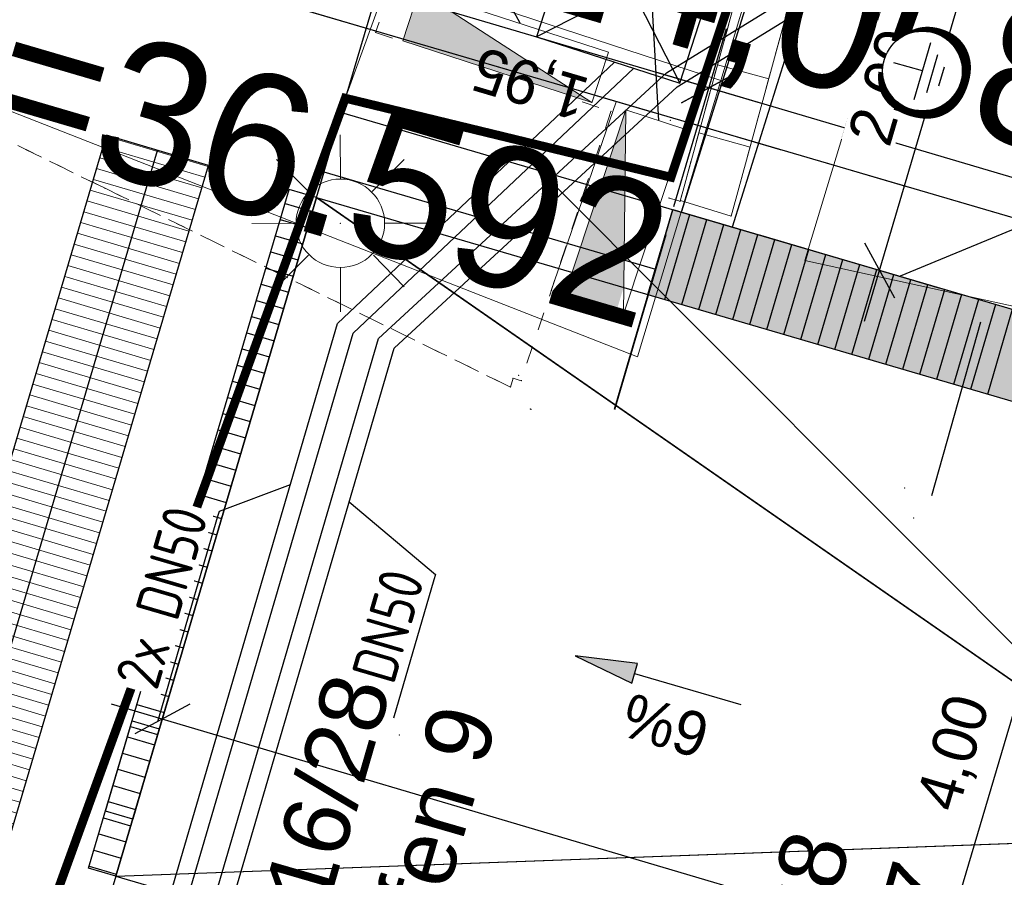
# Model space of a CAD drawing. Header units: millimetres. Extents: x -191 to 81095, y -508122 to 28741.
# Tile 91 of 255: x 5000.93 to 5006.49, y 10032.2 to 10037.05. Entities that reach past the tile are written whole.
import ezdxf
from ezdxf import colors
from ezdxf.entities.mleader import LeaderData, LeaderLine
from ezdxf.enums import TextEntityAlignment as Align
from ezdxf.math import Vec2, Vec3

# ---------------------------------------------------------------- set-up
doc = ezdxf.new("R2010")
doc.units = ezdxf.units.MM
for name, pattern in [('240620_Dorsten Achse$0$STRICHLINIE', [0.75, 0.5, -0.25]), ('AUSGEZOGEN', [2, 1, 1]), ('DASHED', [19.05, 12.7, -6.35]), ('LT00000', [0]), ('Marx-Verm$0$1', [0]), ('Marx-Verm$0$2', [0.16, 0.06, -0.1]), ('Marx-Verm$0$3', [0.26, 0.11, -0.15]), ('SOLID', [0]), ('VE22-087 DB - VST Hervest-Dorsten ALK VA2736$0$1', [0])]:
    doc.linetypes.add(name, pattern=pattern)
doc.layers.get('0').update_dxf_attribs({"color": 251})
for name, color, linetype, lineweight in [('240620_Dorsten Achse$0$EB-62273R-TS-FUSS', 250, '240620_Dorsten Achse$0$STRICHLINIE', 25), ('240620_Dorsten Achse$0$EB-62273R-TS-LIN', 250, 'Continuous', 25), ('240620_Dorsten Achse$0$EB-62273R-TS-TXT-025', 250, 'Continuous', 25), ('B_Unterverteilungen', 252, 'Continuous', 18), ('Marx-Verm$0$BBauwerk-txt', 251, 'Marx-Verm$0$1', 25), ('Marx-Verm$0$L_BBauwerk', 251, 'Marx-Verm$0$1', 18), ('Marx-Verm$0$L_BKanaele', 251, 'Marx-Verm$0$1', 18), ('Marx-Verm$0$L_BStrasse', 251, 'Marx-Verm$0$1', 18), ('Marx-Verm$0$L_BTopogrf', 251, 'Marx-Verm$0$1', 18), ('Marx-Verm$0$S_B-Bstg', 251, 'Marx-Verm$0$1', 18), ('Marx-Verm$0$S_BBauwerk', 251, 'Marx-Verm$0$1', 18), ('Marx-Verm$0$S_BKanaele', 251, 'Marx-Verm$0$1', 18), ('Marx-Verm$0$S_BStrasse', 251, 'Marx-Verm$0$1', 18), ('Marx-Verm$0$S_BTopogrf', 251, 'Marx-Verm$0$1', 18), ('TTK-B-PU', 252, 'Continuous', 35), ('TTK-P-Text unten', 12, 'Continuous', 25), ('TTK-P-Treppe oben', 12, 'Continuous', 25), ('TTK-P-Treppe unten', 12, 'Continuous', 25), ('VE22-087 DB - VST Hervest-Dorsten ALK VA2736$0$AX_Bahnverkehr', 7, 'VE22-087 DB - VST Hervest-Dorsten ALK VA2736$0$1', 18), ('VE22-087 DB - VST Hervest-Dorsten ALK VA2736$0$AX_Flurstueck', 9, 'VE22-087 DB - VST Hervest-Dorsten ALK VA2736$0$1', 18), ('VE22-087 DB - VST Hervest-Dorsten ALK VA2736$0$AX_Gelaendekante', 7, 'VE22-087 DB - VST Hervest-Dorsten ALK VA2736$0$1', 18), ('VE22-087 DB - VST Hervest-Dorsten ALK VA2736$0$AX_Platz', 7, 'VE22-087 DB - VST Hervest-Dorsten ALK VA2736$0$1', 18)]:
    doc.layers.add(name, color=color, linetype=linetype, lineweight=lineweight)
for name, color, linetype, true_color in [('B.E.P. - KTB Neubau', 1, 'Continuous', 0xff0000), ('B.E.P. 50 Hz', 1, 'Continuous', 0xff0000), ('B.E.P. KTB', 1, 'DASHED', 0xff0000)]:
    doc.layers.add(name, color=color, linetype=linetype, true_color=true_color)
for name, color, linetype in [('TTK-DB-Grenze', 110, 'AUSGEZOGEN'), ('TTK-P-Blindenleitsystem unten', 42, 'Continuous'), ('TTK-P-Böschung', 140, 'Continuous'), ('TTK-P-Entwässerungsrinne', 162, 'Continuous'), ('TTK-P-Planung', 12, 'Continuous'), ('TTK-P-PU', 12, 'Continuous'), ('XREF ALK Kataster', 251, 'Continuous'), ('XREF Nachvermessung', 7, 'Continuous'), ('XYYY_44510---_Verteiler AVT', 10, 'Continuous'), ('XYYY_44600---_Erdungsanlagen', 10, 'Continuous')]:
    doc.layers.add(name, color=color, linetype=linetype)
doc.styles.add('240620_Dorsten Achse$0$PROVI', font='PROVI.SHX')
doc.styles.add('AKG DIN 6776', font='AKG_DIN67.TTF')
doc.styles.add('AKGDIN6776', font='AKG_DIN67.TTF', dxfattribs={"height": 2.5})
doc.styles.add('ISOCP', font='ISOCP.SHX', dxfattribs={"width": 0.9})
doc.styles.add('Marx-Verm$0$Standard', font='arial.ttf')
doc.dimstyles.new('TTK', dxfattribs={"dimtxt": 2.5, "dimasz": 2.5, "dimexe": 3.5, "dimexo": 0.1, "dimgap": 1, "dimtad": 1, "dimzin": 0, "dimtxsty": 'AKG DIN 6776', "dimblk": 'OBLIQUE', "dimcen": -0.09, "dimdle": 3, "dimclrd": 256, "dimclre": 256, "dimclrt": 256, "dimadec": 3, "dimazin": 0, "dimtfac": 1, "dimtofl": 0, "dimtmove": 0, "dimatfit": 3, "dimldrblk": 'OBLIQUE', "dimfxl": 7, "dimfxlon": 1, "dimtolj": 1, "dimtzin": 0, "dimlwd": -1, "dimlwe": -1, "dimarcsym": 0})

# ---------------------------------------------------------------- blocks, each defined once
blk = doc.blocks.new('VE22-087 DB - VST Hervest-Dorsten ALK VA2736')
at = {"layer": 'VE22-087 DB - VST Hervest-Dorsten ALK VA2736$0$AX_Bahnverkehr', "color": 253, "linetype": 'VE22-087 DB - VST Hervest-Dorsten ALK VA2736$0$1', "lineweight": 13, "ltscale": 0.5, "true_color": 0x999999}
blk.add_polyline3d([(5021.5918, 10020.3833, 0), (5025.6313, 10034.4721, 0), (5028.9209, 10045.9456, 0), (5023.5924, 10046.0009, 0), (5019.8293, 10046.0395, 0), (5014.5469, 10046.0941, 0), (5014.0544, 10046.0994, 0), (5013.1337, 10045.9648, 0), (5013.1033, 10045.8689, 0), (5009.6528, 10045.0998, 0), (5008.7208, 10044.6827, 0), (5007.8814, 10044.1411, 0), (5007.1672, 10043.4469, 0), (5006.6477, 10042.5531, 0), (5004.886, 10036.705, 0), (5003.021, 10037.3146, 0), (5002.5052, 10035.8915, 0), (5000.9372, 10031.5697, 0), (4996.6817, 10033.2005, 0), (4996.0058, 10031.812, 0), (5001.6397, 10029.6191, 0), (5002.0924, 10031.1905, 0), (5007.0846, 10029.551, 0)], dxfattribs=at)
at = {"layer": 'VE22-087 DB - VST Hervest-Dorsten ALK VA2736$0$AX_Flurstueck', "linetype": 'VE22-087 DB - VST Hervest-Dorsten ALK VA2736$0$1', "lineweight": 13, "ltscale": 0.5}
for points in [[(5028.9209, 10045.9456, 0), (5023.5924, 10046.0009, 0), (5019.8293, 10046.0395, 0), (5014.5469, 10046.0941, 0), (5014.0544, 10046.0994, 0), (5013.1337, 10045.9648, 0), (5013.1033, 10045.8689, 0), (5009.6528, 10045.0998, 0), (5008.7208, 10044.6827, 0), (5007.8814, 10044.1411, 0), (5007.1672, 10043.4469, 0), (5006.6477, 10042.5531, 0), (5004.886, 10036.705, 0), (5004.415, 10035.1421, 0), (5002.5052, 10035.8915, 0), (5000.9372, 10031.5697, 0), (4996.6817, 10033.2005, 0), (4996.0058, 10031.812, 0), (5001.6397, 10029.6191, 0), (4996.9839, 10014.4106, 0), (4995.4133, 10009.2822, 0), (4990.7172, 9993.9406, 0)], [(5003.7545, 10036.3044, 0), (5006.8471, 10033.2045, 0)]]:
    blk.add_polyline3d(points, dxfattribs=at)
for points in [[(5013.1337, 10045.9648, 0), (4986.6126, 10042.1272, 0), (5002.5052, 10035.8915, 0), (5003.021, 10037.3146, 0), (5004.886, 10036.705, 0), (5006.6477, 10042.5531, 0), (5007.1672, 10043.4469, 0), (5007.8814, 10044.1411, 0), (5008.7208, 10044.6827, 0), (5009.6528, 10045.0998, 0), (5013.1033, 10045.8689, 0)], [(4986.6126, 10042.1272, 0), (4980.487, 10041.2318, 0), (4985.2508, 10035.9981, 0), (4996.0058, 10031.812, 0), (4996.6817, 10033.2005, 0), (5000.9372, 10031.5697, 0), (5002.5052, 10035.8915, 0)], [(5003.021, 10037.3146, 0), (5002.5052, 10035.8915, 0), (5004.415, 10035.1421, 0), (5004.886, 10036.705, 0)]]:
    blk.add_polyline3d(points, close=True, dxfattribs=at)
at = {"layer": 'VE22-087 DB - VST Hervest-Dorsten ALK VA2736$0$AX_Gelaendekante', "color": 18, "linetype": 'VE22-087 DB - VST Hervest-Dorsten ALK VA2736$0$1', "lineweight": 13, "ltscale": 0.5, "true_color": 0x520000}
for points in [[(5013.6677, 10045.1081, 0), (5010.1144, 10044.3662, 0), (5008.5866, 10043.7855, 0), (5007.4769, 10042.6721, 0), (5005.3605, 10035.6866, 0)], [(5005.3605, 10035.6866, 0), (5010.6817, 10034.5205, 0)]]:
    blk.add_polyline3d(points, dxfattribs=at)
at = {"layer": 'VE22-087 DB - VST Hervest-Dorsten ALK VA2736$0$AX_Platz', "color": 254, "linetype": 'VE22-087 DB - VST Hervest-Dorsten ALK VA2736$0$1', "lineweight": 13, "ltscale": 0.5, "true_color": 0xd9ffd9}
blk.add_polyline3d([(4954.1549, 10047.532, 0), (4954.1511, 10046.6214, 0), (4954.1411, 10044.531, 0), (4957.887, 10044.4658, 0), (4977.8231, 10044.1335, 0), (4980.487, 10041.2318, 0), (4985.2508, 10035.9981, 0), (4996.0058, 10031.812, 0), (4996.6817, 10033.2005, 0), (5000.9372, 10031.5697, 0), (5002.5052, 10035.8915, 0), (5003.021, 10037.3146, 0), (5004.886, 10036.705, 0), (5006.6477, 10042.5531, 0), (5007.1672, 10043.4469, 0), (5007.8814, 10044.1411, 0), (5008.7208, 10044.6827, 0), (5009.6528, 10045.0998, 0), (5013.1033, 10045.8689, 0), (5013.1337, 10045.9648, 0), (5015.0418, 10052.1621, 0)], dxfattribs=at)
blk = doc.blocks.new('_OBLIQUE')
at = {"color": 0, "linetype": 'ByBlock'}
blk.add_line((-0.5, -0.5), (0.5, 0.5), dxfattribs=at)
blk = doc.blocks.new('*D1314')
at = {"layer": 'DEFPOINTS', "color": 0}
for p in [(5001.472, 10032.2218), (5000.6392, 10029.407), (5007.2217, 10028.2894)]:
    blk.add_point(p, dxfattribs=at)
at = {"layer": 'TTK-P-Treppe oben'}
for p, q in [((5000.8378, 10030.0782), (5000.5399, 10029.0714)), ((5007.2836, 10027.4412), (5000.3515, 10029.4921)), ((5007.1945, 10028.1975), (5006.8966, 10027.1907))]:
    blk.add_line(p, q, dxfattribs=at)
at = {"layer": 'TTK-P-Treppe oben', "xscale": 0.25, "yscale": 0.25, "zscale": 0.25}
for p, rotation in [((5000.6392, 10029.407), 163.5187373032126), ((5006.9959, 10027.5263), 343.5187373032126)]:
    blk.add_blockref('_OBLIQUE', p, dxfattribs=dict(at, rotation=rotation))
at = {"layer": 'TTK-P-Treppe oben', "insert": (5003.7484, 10028.233), "char_height": 0.25, "attachment_point": 5, "rotation": 163.5187, "style": 'AKG DIN 6776'}
blk.add_mtext('\\A1;6,63', dxfattribs=at)
blk = doc.blocks.new('*D1313')
at = {"layer": 'DEFPOINTS', "color": 0}
for p in [(5004.8185, 10036.6633), (5004.6147, 10035.9746), (5009.1129, 10034.7357)]:
    blk.add_point(p, dxfattribs=at)
at = {"layer": 'TTK-P-Treppe oben'}
for p, q in [((5004.6199, 10035.9921), (5004.9178, 10036.9989)), ((5009.5793, 10035.2548), (5004.5308, 10036.7484)), ((5009.1157, 10034.7453), (5009.391, 10035.6755))]:
    blk.add_line(p, q, dxfattribs=at)
at = {"layer": 'TTK-P-Treppe oben', "xscale": 0.25, "yscale": 0.25, "zscale": 0.25}
for p, rotation in [((5004.8185, 10036.6633), 163.5187373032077), ((5009.2917, 10035.3399), 343.5187373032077)]:
    blk.add_blockref('_OBLIQUE', p, dxfattribs=dict(at, rotation=rotation))
at = {"layer": 'TTK-P-Treppe oben', "insert": (5006.9859, 10035.7679), "char_height": 0.25, "attachment_point": 5, "rotation": 163.5187, "style": 'AKG DIN 6776'}
blk.add_mtext('\\A1;4,66', dxfattribs=at)
blk = doc.blocks.new('*D1312')
at = {"layer": 'DEFPOINTS', "color": 0}
for p in [(5004.8192, 10036.6631), (5002.6438, 10036.1879), (5004.5161, 10035.6388)]:
    blk.add_point(p, dxfattribs=at)
at = {"layer": 'TTK-P-Treppe oben'}
for p, q in [((5002.7496, 10036.5454), (5003.0474, 10037.5523)), ((5002.6605, 10037.3018), (5005.1069, 10036.578)), ((5004.6206, 10035.9919), (5004.9185, 10036.9987))]:
    blk.add_line(p, q, dxfattribs=at)
at = {"layer": 'TTK-P-Treppe oben', "xscale": 0.25, "yscale": 0.25, "zscale": 0.25}
for p, rotation in [((5002.9481, 10037.2167), 163.5187373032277), ((5004.8192, 10036.6631), 343.5187373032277)]:
    blk.add_blockref('_OBLIQUE', p, dxfattribs=dict(at, rotation=rotation))
at = {"layer": 'TTK-P-Treppe oben', "insert": (5003.8145, 10036.7061), "char_height": 0.25, "attachment_point": 5, "rotation": 163.5187, "style": 'AKG DIN 6776'}
blk.add_mtext('\\A1;1,95', dxfattribs=at)
blk = doc.blocks.new('*D1307')
at = {"layer": 'DEFPOINTS', "color": 0}
for p in [(5007.0171, 10034.75), (5007.3914, 10034.6393), (5006.2662, 10030.8022)]:
    blk.add_point(p, dxfattribs=at)
at = {"layer": 'TTK-P-Treppe oben'}
for p, q in [((5005.7975, 10030.628), (5007.1022, 10035.0377)), ((5007.3819, 10034.6421), (5006.6815, 10034.8493)), ((5006.2566, 10030.805), (5005.547, 10031.015))]:
    blk.add_line(p, q, dxfattribs=at)
at = {"layer": 'TTK-P-Treppe oben', "xscale": 0.25, "yscale": 0.25, "zscale": 0.25}
for p, rotation in [((5007.0171, 10034.75), 73.51873730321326), ((5005.8827, 10030.9157), 253.5187373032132)]:
    blk.add_blockref('_OBLIQUE', p, dxfattribs=dict(at, rotation=rotation))
at = {"layer": 'TTK-P-Treppe oben', "insert": (5006.2161, 10032.902), "char_height": 0.25, "attachment_point": 5, "rotation": 73.5187, "style": 'AKG DIN 6776'}
blk.add_mtext('\\A1;4,00', dxfattribs=at)
blk = doc.blocks.new('*D1304')
at = {"layer": 'DEFPOINTS', "color": 0}
for p in [(5005.5508, 10037.7885), (5006.3498, 10037.5521), (5004.9509, 10035.8772)]:
    blk.add_point(p, dxfattribs=at)
at = {"layer": 'TTK-P-Treppe oben'}
for p, q in [((5005.6965, 10035.3437), (5006.4349, 10037.8397)), ((5005.6786, 10037.7506), (5006.6855, 10037.4528)), ((5005.1104, 10035.83), (5006.1172, 10035.5321))]:
    blk.add_line(p, q, dxfattribs=at)
at = {"layer": 'TTK-P-Treppe oben', "xscale": 0.25, "yscale": 0.25, "zscale": 0.25}
for p, rotation in [((5006.3498, 10037.5521), 73.51873730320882), ((5005.7816, 10035.6314), 253.5187373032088)]:
    blk.add_blockref('_OBLIQUE', p, dxfattribs=dict(at, rotation=rotation))
at = {"layer": 'TTK-P-Treppe oben', "insert": (5005.8319, 10036.6609), "char_height": 0.25, "attachment_point": 5, "rotation": 73.5187, "style": 'AKG DIN 6776', "bg_fill": 3, "box_fill_scale": 1.1, "bg_fill_color": 256, "bg_fill_true_color": 13158600, "bg_fill_transparency": 0}
blk.add_mtext('\\A1;2,00', dxfattribs=at)
blk = doc.blocks.new('*D1284')
at = {"layer": 'DEFPOINTS', "color": 0}
for p in [(5001.4683, 10032.2093), (5007.4849, 10031.3941), (5007.2263, 10030.52)]:
    blk.add_point(p, dxfattribs=at)
at = {"layer": 'TTK-P-Treppe unten'}
for p, q in [((5001.5322, 10032.4253), (5001.8301, 10033.4321)), ((5001.4431, 10033.1816), (5007.7726, 10031.309)), ((5007.2863, 10030.7229), (5007.5842, 10031.7298))]:
    blk.add_line(p, q, dxfattribs=at)
at = {"layer": 'TTK-P-Treppe unten', "xscale": 0.25, "yscale": 0.25, "zscale": 0.25}
for p, rotation in [((5001.7308, 10033.0965), 163.5187373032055), ((5007.4849, 10031.3941), 343.5187373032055)]:
    blk.add_blockref('_OBLIQUE', p, dxfattribs=dict(at, rotation=rotation))
at = {"layer": 'TTK-P-Treppe unten', "insert": (5004.7618, 10031.9457), "char_height": 0.25, "attachment_point": 5, "rotation": 163.5187, "style": 'AKG DIN 6776', "bg_fill": 3, "box_fill_scale": 1.1, "bg_fill_color": 256, "bg_fill_true_color": 13158600, "bg_fill_transparency": 0}
blk.add_mtext('\\A1;6,00', dxfattribs=at)
blk = doc.blocks.new('Pfeil1')
h = blk.add_hatch(color=256)
h.dxf.hatch_style = 1
h.paths.add_polyline_path([(0, 0), (-0.7, 0.115), (-0.7, -0.118)])
blk.add_lwpolyline([(0, 0), (-0.7, 0.115), (-0.7, -0.118)], close=True)
blk.add_lwpolyline([(-0.7, -0.001), (-1.95, -0.001)])
blk = doc.blocks.new('Pfeil')
blk.add_blockref('Pfeil1', (1.95, 0.001))
blk = doc.blocks.new('Marx-Verm$0$1')
at = {"color": 0}
blk.add_circle((0, 0), 0.5, dxfattribs=at)
blk.add_point((0, 0), dxfattribs=at)
blk = doc.blocks.new('Marx-Verm$0$103')
at = {"color": 0, "linetype": 'Marx-Verm$0$1', "ltscale": 0.2, "flags": 128}
for points in [[(0, 0.25), (0, 0.5)], [(-0.18, 0.18), (-0.36, 0.36)], [(0.18, 0.18), (0.36, 0.36)], [(-0.25, 0), (-0.5, 0)], [(0.25, 0), (0.5, 0)], [(-0.18, -0.18), (-0.36, -0.36)], [(0.188, -0.18), (0.36, -0.36)], [(0, -0.25), (0, -0.5)]]:
    blk.add_lwpolyline(points, dxfattribs=at)
at = {"color": 0, "xscale": 0.5, "yscale": 0.5, "zscale": 0.5}
blk.add_blockref('Marx-Verm$0$1', (0, 0), dxfattribs=at)
blk = doc.blocks.new('Marx-Verm$0$99')
at = {"color": 0}
blk.add_point((0, 0), dxfattribs=at)
blk = doc.blocks.new('Marx-Verm')
at = {"layer": 'Marx-Verm$0$L_BBauwerk', "ltscale": 0.2}
blk.add_line((2567428.7411, 5726890.865, 32.4803), (2567428.7419, 5726890.8647, 30.9382), dxfattribs=at)
at = {"layer": 'Marx-Verm$0$L_BKanaele', "ltscale": 0.2}
for p, q in [((2567428.0839, 5726890.3329, 30.9301), (2567428.4372, 5726891.4049, 30.9301)), ((2567428.4372, 5726891.4049, 30.9301), (2567428.4369, 5726891.4055, 32.3103)), ((2567428.7428, 5726891.3041, 30.9301), (2567428.7434, 5726891.3044, 32.3103)), ((2567428.0839, 5726890.3329, 30.9301), (2567428.0833, 5726890.3326, 32.3103))]:
    blk.add_line(p, q, dxfattribs=at)
at = {"layer": 'Marx-Verm$0$L_BStrasse', "linetype": 'Marx-Verm$0$3', "ltscale": 0.2}
for p, q in [((2567428.0216, 5726894.4779, 30.8691), (2567427.0724, 5726891.7786, 30.9301)), ((2567423.2529, 5726891.9715, 30.8774), (2567425.5562, 5726890.8783, 30.8796)), ((2567427.0724, 5726891.7786, 30.9301), (2567427.1701, 5726891.7477, 30.9301)), ((2567425.5562, 5726890.8783, 30.8796), (2567424.0615, 5726891.5877, 30.8796)), ((2567428.2446, 5726891.4023, 30.9301), (2567428.4078, 5726891.3493, 30.9301)), ((2567428.4078, 5726891.3493, 30.9301), (2567427.9202, 5726889.8215, 30.9458)), ((2567427.8595, 5726889.7851, 30.9457), (2567425.5562, 5726890.8783, 30.8796)), ((2567425.5562, 5726890.8783, 30.8796), (2567427.8595, 5726889.7851, 30.9457)), ((2567427.8747, 5726889.8346, 30.9458), (2567427.8595, 5726889.7851, 30.9457)), ((2567427.9202, 5726889.8215, 30.9458), (2567427.8747, 5726889.8346, 30.9458))]:
    blk.add_line(p, q, dxfattribs=at)
at = {"layer": 'Marx-Verm$0$L_BTopogrf', "linetype": 'Marx-Verm$0$1', "ltscale": 0.2}
for p, q in [((2567429.4687, 5726893.4002, 31.0553), (2567428.805, 5726890.8471, 30.9395)), ((2567428.805, 5726890.8471, 30.9395), (2567428.7419, 5726890.8647, 30.9382))]:
    blk.add_line(p, q, dxfattribs=at)
at = {"layer": 'Marx-Verm$0$L_BTopogrf', "linetype": 'Marx-Verm$0$2', "ltscale": 0.2}
for p, q in [((2567429.4687, 5726893.4002, 32.5569), (2567428.805, 5726890.8471, 32.5569)), ((2567429.759, 5726893.3247, 32.557), (2567429.0941, 5726890.7667, 32.5569))]:
    blk.add_line(p, q, dxfattribs=at)
at = {"layer": 'Marx-Verm$0$L_BTopogrf', "ltscale": 0.2}
for p, q in [((2567429.0941, 5726890.7667, 32.5569), (2567429.759, 5726893.3247, 32.557)), ((2567429.2966, 5726891.5459, 32.5569), (2567429.0062, 5726891.6214, 32.5569)), ((2567428.9058, 5726891.2348, 32.5569), (2567429.1958, 5726891.1581, 32.5569)), ((2567429.0941, 5726890.7667, 32.5569), (2567428.8062, 5726890.8519, 32.5569))]:
    blk.add_line(p, q, dxfattribs=at)
at = {"layer": 'Marx-Verm$0$S_B-Bstg'}
for p, xscale, yscale, zscale, rotation in [((2567427.9062, 5726889.8526, 30.96), 0.2, 0.2, 0.2, 0.7647503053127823), ((2567427.9736, 5726889.6617, 31.9274), 0.2, 0.2, 0.2, 0.7647502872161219), ((2567427.9774, 5726889.6607, 31.13), 0.2, 0.2, 0.2, 0.7647502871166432), ((2567430.0938, 5726889.2444, 32.445), 0.2000000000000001, 0.2000000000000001, 0.2000000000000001, 0.7647502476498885), ((2567430.1477, 5726889.0744, 33.2772), 0.2, 0.2, 0.2, 0.7647502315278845)]:
    blk.add_blockref('Marx-Verm$0$99', p, dxfattribs=dict(at, xscale=xscale, yscale=yscale, zscale=zscale, rotation=rotation))
at = {"layer": 'Marx-Verm$0$S_BBauwerk', "xscale": 0.2, "yscale": 0.2, "zscale": 0.2, "rotation": 0.7647504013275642}
blk.add_blockref('Marx-Verm$0$99', (2567428.7411, 5726890.865, 32.4803), dxfattribs=at)
at = {"layer": 'Marx-Verm$0$S_BKanaele'}
for p, xscale, yscale, zscale, rotation in [((2567428.4369, 5726891.4055, 32.3103), 0.2, 0.2, 0.2, 0.7647504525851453), ((2567428.4372, 5726891.4049, 30.9301), 0.2, 0.2, 0.2, 0.7647504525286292), ((2567428.7428, 5726891.3041, 30.9301), 0.1999999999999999, 0.1999999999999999, 0.1999999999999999, 0.7647504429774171), ((2567428.7434, 5726891.3044, 32.3103), 0.2, 0.2, 0.2, 0.7647504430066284), ((2567428.0833, 5726890.3326, 32.3103), 0.1999999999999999, 0.1999999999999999, 0.1999999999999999, 0.7647503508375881), ((2567428.0839, 5726890.3329, 30.9301), 0.2, 0.2, 0.2, 0.7647503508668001)]:
    blk.add_blockref('Marx-Verm$0$99', p, dxfattribs=dict(at, xscale=xscale, yscale=yscale, zscale=zscale, rotation=rotation))
at = {"layer": 'Marx-Verm$0$S_BStrasse'}
for p, xscale, yscale, zscale, rotation in [((2567427.0724, 5726891.7786, 30.9301), 0.2, 0.2, 0.2, 0.7647504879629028), ((2567428.4078, 5726891.3493, 30.9301), 0.2000000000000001, 0.2000000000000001, 0.2000000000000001, 0.7647504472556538), ((2567425.5562, 5726890.8783, 30.8796), 0.2, 0.2, 0.2, 0.764750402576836), ((2567427.8747, 5726889.8346, 30.9458), 0.2, 0.2, 0.2, 0.7647503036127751), ((2567427.9202, 5726889.8215, 30.9458), 0.2, 0.2, 0.2, 0.7647503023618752), ((2567427.8595, 5726889.7851, 30.9457), 0.2, 0.2, 0.2, 0.7647502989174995), ((2567427.2575, 5726887.8113, 30.9458), 0.2, 0.2, 0.2, 0.7647501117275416)]:
    blk.add_blockref('Marx-Verm$0$99', p, dxfattribs=dict(at, xscale=xscale, yscale=yscale, zscale=zscale, rotation=rotation))
at = {"layer": 'Marx-Verm$0$S_BStrasse', "rotation": 0.7647503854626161}
blk.add_blockref('Marx-Verm$0$103', (2567426.8876, 5726890.6978, 30.887), dxfattribs=at)
at = {"layer": 'Marx-Verm$0$S_BTopogrf'}
for p, xscale, yscale, zscale, rotation in [((2567428.7419, 5726890.8647, 30.9382), 0.2000000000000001, 0.2000000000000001, 0.2000000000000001, 0.7647504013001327), ((2567428.805, 5726890.8471, 30.9395), 0.2, 0.2, 0.2, 0.7647503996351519), ((2567428.805, 5726890.8471, 32.5569), 0.2, 0.2, 0.2, 0.7647503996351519), ((2567429.0941, 5726890.7667, 32.5569), 0.2, 0.2, 0.2, 0.7647503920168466)]:
    blk.add_blockref('Marx-Verm$0$99', p, dxfattribs=dict(at, xscale=xscale, yscale=yscale, zscale=zscale, rotation=rotation))
at = {"layer": 'Marx-Verm$0$BBauwerk-txt', "char_height": 0.375, "attachment_point": 1, "rotation": 74.5699, "style": 'Marx-Verm$0$Standard'}
for s, insert in [('\\pxqr;Treppe 16/28\\PStufen 9', (2567426.0204, 5726885.1731, 32.45)), ('\\pxqr;Treppe 16/28\\PStufen 7', (2567428.6291, 5726884.3215, 33.5))]:
    blk.add_mtext(s, dxfattribs=dict(at, insert=insert))
blk = doc.blocks.new('Tiefenerder')
blk.add_wipeout([(0, 1.875), (-0.235, 1.86), (-0.466, 1.816), (-0.69, 1.743), (-0.903, 1.643), (-1.102, 1.517), (-1.284, 1.367), (-1.445, 1.195), (-1.583, 1.005), (-1.697, 0.798), (-1.783, 0.579), (-1.842, 0.351), (-1.871, 0.118), (-1.871, -0.118), (-1.842, -0.351), (-1.783, -0.579), (-1.697, -0.798), (-1.583, -1.005), (-1.445, -1.195), (-1.284, -1.367), (-1.102, -1.517), (-0.903, -1.643), (-0.69, -1.743), (-0.466, -1.816), (-0.235, -1.86), (0, -1.875), (0.235, -1.86), (0.466, -1.816), (0.69, -1.743), (0.903, -1.643), (1.102, -1.517), (1.284, -1.367), (1.445, -1.195), (1.583, -1.005), (1.697, -0.798), (1.783, -0.579), (1.842, -0.351), (1.871, -0.118), (1.871, 0.118), (1.842, 0.351), (1.783, 0.579), (1.697, 0.798), (1.583, 1.005), (1.445, 1.195), (1.284, 1.367), (1.102, 1.517), (0.903, 1.643), (0.69, 1.743), (0.466, 1.816), (0.235, 1.86)])
for p, q in [((0, 0), (0, 1.396)), ((-1.396, 0), (1.396, 0)), ((0.931, -0.465), (-0.931, -0.465)), ((0.465, -0.931), (-0.465, -0.931))]:
    blk.add_line(p, q)
blk.add_circle((0, 0), 1.875)
blk = doc.blocks.new('_None')
blk = doc.blocks.new('pvi_ltg_quadrat')
at = {"color": 0, "linetype": 'ByBlock', "lineweight": -2}
blk.add_lwpolyline([(-0.5, -0.5), (0.5, -0.5), (0.5, 0.5), (-0.5, 0.5)], close=True, dxfattribs=at)

msp = doc.modelspace()

# ---------------------------------------------------------------- hatches: boundary and pattern name
at = {"layer": 'TTK-P-PU'}
h = msp.add_hatch(dxfattribs=at)
h.set_pattern_fill('ANSI33', color=251, scale=0.04)
h.set_pattern_definition([(118.5187373, (18223.8368, 12392.8369), (-0.2231798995, -0.1212713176), []), (118.5187373, (18223.88775, 12393.00914), (-0.2231798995, -0.1212713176), [0.127, -0.0635])])
h.paths.add_polyline_path([(5009.2671, 10034.0891), (5009.4082, 10034.5702), (5004.6158, 10035.9744), (5004.474, 10035.495)])
h.paths.add_polyline_path([(5016.7256, 10026.6702), (5016.2451, 10026.8112), (5012.3784, 10013.6351), (5012.8595, 10013.4895)])
h.paths.add_polyline_path([(5016.2507, 10026.8304), (5016.7312, 10026.6894), (5018.2792, 10031.9669), (5019.4896, 10036.0929), (5016.6139, 10036.937), (5015.4005, 10032.8141), (5009.4274, 10034.5646), (5009.2863, 10034.0835), (5015.5467, 10032.2475), (5016.8142, 10036.5656), (5018.9251, 10035.9459), (5017.6577, 10031.6281), (5017.6066, 10031.4506)])

# ---------------------------------------------------------------- linework, layer by layer
at = {"layer": 'TTK-P-Treppe oben', "color": 251}
msp.add_line((5002.6016, 10036.0439), (5001.4683, 10032.2093), dxfattribs=at)

# ---------------------------------------------------------------- next in the draw order: block references
at = {"layer": 'XREF ALK Kataster', "color": 251}
msp.add_blockref('VE22-087 DB - VST Hervest-Dorsten ALK VA2736', (0, 0), dxfattribs=at)

# ---------------------------------------------------------------- next in the draw order: hatches: boundary and pattern name
at = {"layer": 'B_Unterverteilungen', "linetype": 'LT00000', "lineweight": 5, "ltscale": 2, "transparency": 16777216}
for points in [[(5003.1819, 10037.213), (5003.089, 10036.9277), (5004.1349, 10036.5874), (5004.1369, 10036.5935)], [(5004.3499, 10036.5393), (5004.0041, 10035.4951), (5004.2951, 10035.3987), (5004.3382, 10035.5399)]]:
    msp.add_hatch(color=4, dxfattribs=at).paths.add_polyline_path(points)

# ---------------------------------------------------------------- next in the draw order: linework, layer by layer
at = {"layer": 'B.E.P. - KTB Neubau', "color": 6}
msp.add_lwpolyline([(5004.1066, 10037.7602), (5004.6539, 10036.69), (5004.9154, 10037.4987), (5003.8451, 10036.9515)], dxfattribs=at)
at = {"layer": 'B.E.P. 50 Hz', "color": 4}
for p, q in [((5003.7526, 10037.0275), (5002.6307, 10039.1214)), ((5004.5355, 10036.4785), (5004.4129, 10038.5941))]:
    msp.add_line(p, q, dxfattribs=at)
at = {"layer": 'B.E.P. KTB', "color": 4, "ltscale": 0.3}
for p, q in [((5002.9528, 10035.246), (5004.5779, 10036.7479)), ((5003.041, 10035.1913), (5004.6386, 10036.6678))]:
    msp.add_line(p, q, dxfattribs=at)
at = {"layer": 'B_Unterverteilungen', "color": 4, "linetype": 'LT00000', "lineweight": 5, "ltscale": 2}
for points in [[(5004.1575, 10036.5788), (5004.2503, 10036.8641), (5003.1819, 10037.213), (5003.089, 10036.9277), (5004.1578, 10036.5799), (5003.1819, 10037.213)], [(5004.6822, 10036.4293), (5004.3499, 10036.5393), (5004.0041, 10035.4951), (5004.3364, 10035.385), (5004.6822, 10036.4293)], [(5004.3364, 10035.385), (5004.3499, 10036.5393)]]:
    msp.add_lwpolyline(points, dxfattribs=at)
at = {"layer": 'TTK-B-PU', "color": 251}
msp.add_line((5004.2844, 10034.8462), (5004.5742, 10035.8347), dxfattribs=at)
at = {"layer": 'TTK-P-Blindenleitsystem unten', "color": 251}
msp.add_line((5001.9915, 10036.2246), (5001.4161, 10036.3948), dxfattribs=at)
at = {"layer": 'TTK-P-Böschung', "color": 251}
msp.add_line((5009.3489, 10037.0327), (5005.8988, 10035.5984), dxfattribs=at)
at = {"layer": 'TTK-P-Entwässerungsrinne', "color": 251}
msp.add_line((5002.6016, 10036.0439), (5002.4481, 10036.0893), dxfattribs=at)
at = {"layer": 'TTK-P-Planung', "color": 251}
for p, q in [((5004.6627, 10035.9605), (5005.2646, 10037.8783)), ((5004.9509, 10035.8772), (5005.5508, 10037.7885))]:
    msp.add_line(p, q, dxfattribs=at)
at = {"layer": 'TTK-P-PU', "color": 251}
for p, q in [((5002.6016, 10036.0439), (5002.7434, 10036.5234)), ((5001.4683, 10032.2093), (5001.3264, 10031.7298)), ((5001.4683, 10032.2093), (5014.4215, 10028.409))]:
    msp.add_line(p, q, dxfattribs=at)
msp.add_lwpolyline([(5004.4745, 10035.4947), (5004.6152, 10035.9744)], dxfattribs=at)
at = {"layer": 'TTK-P-Treppe oben', "color": 251}
for p, q in [((5002.6016, 10036.0439), (5002.6449, 10036.1875)), ((5002.6438, 10036.1879), (5004.5163, 10035.6388)), ((5002.6016, 10036.0439), (5008.9505, 10034.1821)), ((5002.6027, 10036.0436), (5007.7874, 10032.4396)), ((5004.474, 10035.4948), (5004.6147, 10035.9746)), ((5004.57, 10035.4667), (5004.7107, 10035.9464)), ((5004.6147, 10035.9746), (5009.0912, 10034.6618)), ((5004.666, 10035.4385), (5004.8067, 10035.9183)), ((5004.7619, 10035.4104), (5004.9026, 10035.8902)), ((5004.8579, 10035.3823), (5004.9986, 10035.862)), ((5004.9538, 10035.3541), (5005.0945, 10035.8339)), ((5005.0498, 10035.326), (5005.1905, 10035.8057)), ((5005.1457, 10035.2978), (5005.2865, 10035.7776)), ((5005.2417, 10035.2697), (5005.3824, 10035.7495)), ((5005.3377, 10035.2415), (5005.4784, 10035.7213)), ((5005.4336, 10035.2134), (5005.5743, 10035.6932)), ((5005.5296, 10035.1853), (5005.6703, 10035.665)), ((5005.6255, 10035.1571), (5005.7662, 10035.6369)), ((5005.7215, 10035.129), (5005.8622, 10035.6087)), ((5005.8175, 10035.1008), (5005.9582, 10035.5806)), ((5005.9134, 10035.0727), (5006.0541, 10035.5525)), ((5006.0094, 10035.0445), (5006.1501, 10035.5243)), ((5006.1053, 10035.0164), (5006.246, 10035.4962)), ((5006.2013, 10034.9883), (5006.342, 10035.468)), ((5006.2972, 10034.9601), (5006.438, 10035.4399)), ((5006.3932, 10034.932), (5006.5339, 10035.4117)), ((5001.4683, 10032.2093), (5007.7874, 10032.4396)), ((5001.4683, 10032.2093), (5001.3264, 10031.7298)), ((5001.4683, 10032.2093), (5007.8246, 10030.3444))]:
    msp.add_line(p, q, dxfattribs=at)

# ---------------------------------------------------------------- next in the draw order: block references
at = {"layer": 'B.E.P. - KTB Neubau', "color": 6, "xscale": 0.8499999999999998, "yscale": 0.8499999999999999, "rotation": 72.08352803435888}
msp.add_blockref('pvi_ltg_quadrat', (5004.3803, 10037.2251), dxfattribs=at)

# ---------------------------------------------------------------- next in the draw order: texts
at = {"layer": '240620_Dorsten Achse$0$EB-62273R-TS-TXT-025', "color": 251, "style": '240620_Dorsten Achse$0$PROVI'}
msp.add_text('NW=36.592', height=0.8, rotation=343.6493, dxfattribs=at).set_placement((4999.2097, 10037.6604), align=Align.TOP_LEFT)

# ---------------------------------------------------------------- next in the draw order: dimensions: what is measured, and where the dimension line sits
at = {"layer": 'TTK-P-Treppe oben', "color": 251}
for base, p1, p2, angle, picture, middle in [((5004.8192, 10036.6631), (5002.6438, 10036.1879), (5004.5161, 10035.6388), 163.5187, '*D1312', (5003.8145, 10036.7061)), ((5004.8185, 10036.6633), (5009.1129, 10034.7357), (5004.6147, 10035.9746), 163.5187, '*D1313', (5006.9859, 10035.7679)), ((5007.0171, 10034.75), (5006.2662, 10030.8022), (5007.3914, 10034.6393), 73.5187, '*D1307', (5006.2161, 10032.902)), ((5000.6392, 10029.407), (5007.2217, 10028.2894), (5001.472, 10032.2218), 163.5187, '*D1314', (5003.7484, 10028.233))]:
    dim = msp.add_linear_dim(base=base, p1=p1, p2=p2, angle=angle, dimstyle='TTK', override={"dimscale": 0, "dimdec": 2}, dxfattribs=at)
    dim.commit()
    dim.dimension.update_dxf_attribs({"geometry": picture, "text_midpoint": middle})

# ---------------------------------------------------------------- next in the draw order: dimensions: what is measured, and where the dimension line sits
dim = msp.add_linear_dim(base=(5006.3498, 10037.5521), p1=(5004.9509, 10035.8772), p2=(5005.5508, 10037.7885), angle=73.5187, dimstyle='TTK', override={"dimscale": 0, "dimtfill": 1}, dxfattribs=at)
dim.commit()
dim.dimension.update_dxf_attribs({"geometry": '*D1304', "text_midpoint": (5005.8319, 10036.6609)})

# ---------------------------------------------------------------- next in the draw order: linework, layer by layer
at = {"layer": '240620_Dorsten Achse$0$EB-62273R-TS-FUSS', "color": 251, "flags": 128}
msp.add_lwpolyline([(5013.1399, 10033.9903), (4995.8678, 10039.0577), (4995.8678, 10039.0577), (4995.8678, 10039.0577)], dxfattribs=at)
at = {"layer": '240620_Dorsten Achse$0$EB-62273R-TS-LIN', "color": 251}
msp.add_line((5007.3825, 10035.6794), (4993.9488, 10039.6207), dxfattribs=at)
at = {"layer": 'TTK-P-PU', "color": 251}
for p, q in [((5002.7434, 10036.5234), (5009.4079, 10034.5689)), ((5002.6016, 10036.0439), (5015.5467, 10032.2478))]:
    msp.add_line(p, q, dxfattribs=at)
at = {"layer": 'TTK-P-Treppe unten', "color": 251}
msp.add_lwpolyline([(5001.4683, 10032.2093), (5007.7874, 10032.4396), (5002.6016, 10036.0439)], dxfattribs=at)
at = {"layer": 'XREF ALK Kataster', "color": 251}
msp.add_line((5006.3527, 10035.3398), (5006.0753, 10034.3571), dxfattribs=at)

# ---------------------------------------------------------------- next in the draw order: texts
at = {"layer": '240620_Dorsten Achse$0$EB-62273R-TS-TXT-025', "color": 251, "style": '240620_Dorsten Achse$0$PROVI'}
msp.add_text('km 24,8+14,058', height=0.8, rotation=343.6493, dxfattribs=at).set_placement((4999.4349, 10038.428))

# ---------------------------------------------------------------- next in the draw order: dimensions: what is measured, and where the dimension line sits
at = {"layer": 'TTK-P-Treppe unten', "color": 251}
dim = msp.add_linear_dim(base=(5007.4849, 10031.3941), p1=(5001.4683, 10032.2093), p2=(5007.2263, 10030.52), angle=163.5187, dimstyle='TTK', override={"dimscale": 0, "dimtfill": 1}, dxfattribs=at)
dim.commit()
dim.dimension.update_dxf_attribs({"geometry": '*D1284', "text_midpoint": (5004.8309, 10032.1793), "dimtype": 160})

# ---------------------------------------------------------------- next in the draw order: hatches: boundary and pattern name
at = {"layer": 'TTK-P-Blindenleitsystem unten', "lineweight": 0, "ltscale": 5}
h = msp.add_hatch(dxfattribs=at)
h.set_pattern_fill('ANSI31', color=251, scale=0.02, angle=45)
h.set_pattern_definition([(163.51874, (5019.66355, 10026.22203), (-0.01801506, -0.06089095), [])])
h.paths.add_polyline_path([(5000.0339, 10031.7228), (5000.5962, 10031.5086), (5001.9915, 10036.2246), (5001.4161, 10036.3948)])
at = {"layer": 'TTK-P-Entwässerungsrinne', "ltscale": 2, "transparency": 33554687}
h = msp.add_hatch(dxfattribs=at)
h.set_pattern_fill('ANSI31', color=251, scale=0.03, angle=45)
h.set_pattern_definition([(163.5187373, (18223.03089, 12378.3876), (-0.0270225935, -0.09133642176), [])])
h.paths.add_polyline_path([(5002.6016, 10036.0439), (5002.4481, 10036.0893), (5001.3149, 10032.2546), (5001.4683, 10032.2093)])

# ---------------------------------------------------------------- next in the draw order: linework, layer by layer
at = {"layer": 'TTK-DB-Grenze', "color": 251, "const_width": 0.05}
msp.add_lwpolyline([(5042.8458, 10045.8044), (5013.8513, 10046.1222), (5009.6545, 10045.1015), (5007.1688, 10043.4486), (5006.7196, 10042.5141), (5004.6043, 10036.1578), (5002.7645, 10036.6043), (5000.9385, 10031.5707), (4996.7392, 10033.18), (4996.0068, 10031.8131), (5001.641, 10029.62), (4990.7179, 9993.9397), (4984.0921, 9990.7105), (4981.0171, 9989.3916), (4978.8853, 9987.4707), (4976.7198, 9984.5919), (4969.9593, 9970.9423), (4968.0026, 9943.2645), (4963.9618, 9931.1272), (4950.021, 9850.1348), (4938.687, 9799.6406, 0.535789), (4943.8348, 9790.9592), (4974.5583, 9795.9093)], format="xyb", dxfattribs=at)
at = {"layer": 'TTK-P-Blindenleitsystem unten', "color": 251}
for p, q in [((5000.0339, 10031.7228, 30.8054), (5001.4161, 10036.3948)), ((5000.3216, 10031.6377, 30.8054), (5001.7038, 10036.3097)), ((5000.5962, 10031.5086, 31.0956), (5001.9915, 10036.2246))]:
    msp.add_line(p, q, dxfattribs=at)
at = {"layer": 'TTK-P-Entwässerungsrinne', "color": 251}
for p, q in [((5001.3149, 10032.2546), (5002.4481, 10036.0893)), ((5001.4683, 10032.2093), (5002.6016, 10036.0439)), ((5001.4683, 10032.2093), (5001.3149, 10032.2546))]:
    msp.add_line(p, q, dxfattribs=at)
at = {"layer": 'TTK-P-Entwässerungsrinne', "color": 251, "linetype": 'SOLID', "ltscale": 0.25, "flags": 128}
msp.add_lwpolyline([(5001.5641, 10032.53), (5001.4106, 10032.575), (5001.5513, 10033.0548), (5001.7049, 10033.0098), (5001.5641, 10032.53)], dxfattribs=at)
at = {"layer": 'TTK-P-Treppe unten', "color": 251}
msp.add_line((5002.6016, 10036.0439), (5001.4683, 10032.2093), dxfattribs=at)

# ---------------------------------------------------------------- next in the draw order: block references
at = {"layer": 'TTK-P-Text unten', "color": 251, "xscale": 0.5, "yscale": 0.5, "zscale": 0.5, "rotation": 163.6492200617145}
msp.add_blockref('Pfeil', (5004.9984, 10033.1786, -35.997), dxfattribs=at)
at = {"layer": 'XREF Nachvermessung', "color": 251, "rotation": 359.2603692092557}
msp.add_blockref('Marx-Verm', (-2636136.5692, -5683235.6624), dxfattribs=at)

# ---------------------------------------------------------------- next in the draw order: texts
at = {"layer": 'TTK-P-Text unten', "color": 251, "insert": (5004.7681, 10032.8708, -35.997), "char_height": 0.25, "width": 1.671078, "attachment_point": 1, "rotation": 163.5187, "style": 'AKGDIN6776'}
msp.add_mtext('6%', dxfattribs=at)

# ---------------------------------------------------------------- next in the draw order: block references
at = {"layer": 'XYYY_44600---_Erdungsanlagen', "xscale": 0.1200000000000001, "yscale": 0.1200000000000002, "zscale": 0.12, "rotation": 73.68688866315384}
msp.add_blockref('Tiefenerder', (5006.0244, 10036.7581), dxfattribs=at)

# ---------------------------------------------------------------- next in the draw order: leaders
at = {"layer": 'XYYY_44510---_Verteiler AVT', "color": 10}
ml = msp.add_multileader_mtext('Standard', dxfattribs=at)
ml.set_content('DN50', color=256, style='ISOCP')
ml.set_leader_properties()
ml.set_arrow_properties(name='NONE')
ml.build(insert=Vec2(0, 0))
ml.multileader.update_dxf_attribs({"text_left_attachment_type": 6, "text_right_attachment_type": 6, "dogleg_length": 0.0313, "arrow_head_size": 0.09})
ctx = ml.context
ctx.base_point, ctx.char_height, ctx.arrow_head_size, ctx.landing_gap_size, ctx.plane_origin, ctx.plane_x_axis, ctx.plane_y_axis = Vec3(5003.0762, 10033.2394), 0.25, 0.09, 0.0313, Vec3(5003.0838, 10031.3403), Vec3(0.280886, 0.959741), Vec3(-0.959741, 0.280886)
ctx.left_attachment, ctx.right_attachment = 6, 6
notes = []
notes.append((ctx, [(0, (1, 1, 0), (5003.2732, 10033.9124), (-0.280886, -0.959741), 0.0313, [(0, [(5002.7868, 10034.3228)], 0, [])])]))
ctx.mtext.insert, ctx.mtext.text_direction, ctx.mtext.rotation, ctx.mtext.flow_direction = Vec3(5002.7971, 10033.3537), Vec3(0.280886, 0.959741), 5.040055, 5
ctx.mtext.has_bg_fill, ctx.mtext.bg_color, ctx.mtext.bg_scale_factor, ctx.mtext.bg_transparency, ctx.mtext.use_window_bg_color = 1, -1073741824, 1.1, 0, 1
for ctx, leaders in notes:
    for number, flags, end, landing, length, lines in leaders:
        leader = LeaderData()
        leader.index, (leader.has_last_leader_line, leader.has_dogleg_vector, leader.attachment_direction) = number, flags
        leader.last_leader_point, leader.dogleg_vector, leader.dogleg_length = Vec3(end), Vec3(landing), length
        for number, points, colour, breaks in lines:
            line = LeaderLine()
            line.index, line.vertices, line.color, line.breaks = number, Vec3.list(points), colors.encode_raw_color(colour), breaks
            leader.lines.append(line)
        ctx.leaders.append(leader)

# ---------------------------------------------------------------- next in the draw order: linework, layer by layer
at = {"layer": 'B.E.P. KTB', "color": 4, "ltscale": 0.3}
for p, q in [((5004.5779, 10036.7479), (5005.8085, 10037.5061)), ((5004.6386, 10036.6678), (5005.8797, 10037.4325)), ((5001.9237, 10031.7297), (5002.9528, 10035.246)), ((5002.0075, 10031.6602), (5003.041, 10035.1913))]:
    msp.add_line(p, q, dxfattribs=at)
at = {"layer": 'B.E.P. KTB', "color": 4, "ltscale": 0.3, "elevation": 30.9505}
for points in [[(5000.6626, 10031.2685), (5001.1968, 10031.2201), (5001.8052, 10031.8472), (5002.809, 10035.277), (5004.3945, 10036.7739)], [(5000.6716, 10031.3681), (5001.1583, 10031.324), (5001.7162, 10031.8991), (5002.7207, 10035.3311), (5004.2859, 10036.8089)]]:
    msp.add_lwpolyline(points, dxfattribs=at)

# ---------------------------------------------------------------- next in the draw order: leaders
at = {"layer": 'XYYY_44510---_Verteiler AVT', "color": 10}
ml = msp.add_multileader_mtext('Standard', dxfattribs=at)
ml.set_content('2x DN50', color=256, style='ISOCP')
ml.set_leader_properties()
ml.set_arrow_properties(name='NONE')
ml.build(insert=Vec2(0, 0))
ml.multileader.update_dxf_attribs({"text_left_attachment_type": 6, "text_right_attachment_type": 6, "dogleg_length": 0.0313, "arrow_head_size": 0.09})
ctx = ml.context
ctx.base_point, ctx.char_height, ctx.arrow_head_size, ctx.landing_gap_size, ctx.plane_origin, ctx.plane_x_axis, ctx.plane_y_axis = Vec3(5001.7407, 10033.2083), 0.25, 0.09, 0.0313, Vec3(5001.862, 10031.6979), Vec3(0.280886, 0.959741), Vec3(-0.959741, 0.280886)
ctx.left_attachment, ctx.right_attachment = 6, 6
notes = []
notes.append((ctx, [(0, (1, 1, 0), (5002.0515, 10034.27), (-0.280886, -0.959741), 0.0313, [(0, [(5002.4541, 10034.4202)], 0, [])])]))
ctx.mtext.insert, ctx.mtext.text_direction, ctx.mtext.rotation, ctx.mtext.flow_direction = Vec3(5001.4616, 10033.3225), Vec3(0.280886, 0.959741), 5.040055, 5
ctx.mtext.has_bg_fill, ctx.mtext.bg_color, ctx.mtext.bg_scale_factor, ctx.mtext.bg_transparency, ctx.mtext.use_window_bg_color = 1, -1073741824, 1.1, 0, 1
for ctx, leaders in notes:
    for number, flags, end, landing, length, lines in leaders:
        leader = LeaderData()
        leader.index, (leader.has_last_leader_line, leader.has_dogleg_vector, leader.attachment_direction) = number, flags
        leader.last_leader_point, leader.dogleg_vector, leader.dogleg_length = Vec3(end), Vec3(landing), length
        for number, points, colour, breaks in lines:
            line = LeaderLine()
            line.index, line.vertices, line.color, line.breaks = number, Vec3.list(points), colors.encode_raw_color(colour), breaks
            leader.lines.append(line)
        ctx.leaders.append(leader)

doc.saveas('drawing.dxf')
